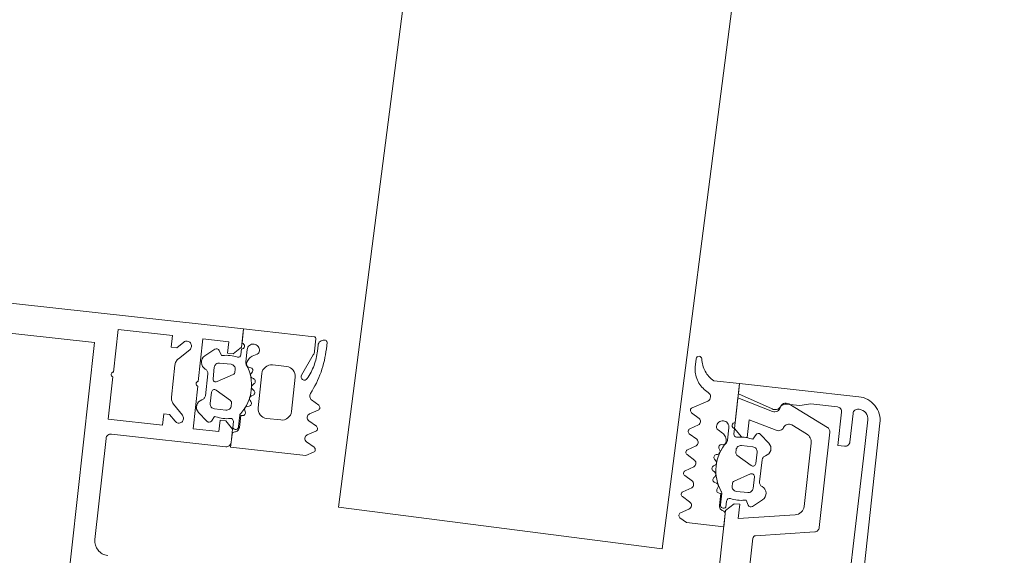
# Model space of a CAD drawing. Header units: millimetres. Extents: x -62314 to 79800, y -34032 to 28340.
# Tile 137 of 256: x 66751 to 66853, y -11644 to -11588. Entities that reach past the tile are written whole.
import ezdxf

# ---------------------------------------------------------------- set-up
doc = ezdxf.new("R2010")
doc.units = ezdxf.units.MM
doc.header["$LTSCALE"] = 508
doc.header["$PDMODE"] = 1
doc.header["$PDSIZE"] = -2
for name, color, linetype, lineweight in [('(__) constructies_materialen-t4 rubber', 7, 'Continuous', 0), ('(__) constructies_materialen-Xh4 alu producten', 140, 'Continuous', 0), ('None', 7, 'Continuous', 0)]:
    doc.layers.add(name, color=color, linetype=linetype, lineweight=lineweight)

# ---------------------------------------------------------------- blocks, each defined once
blk = doc.blocks.new('Group-80-1')
at = {"layer": '(__) constructies_materialen-Xh4 alu producten', "color": 1, "lineweight": 0}
for p, q in [((17.1, 80), (6.5, 80)), ((17.6, 67.5), (17.6, 79.5)), ((20.36, 72.35), (21.42, 73.41)), ((22.13, 73.7), (25.47, 73.7)), ((26.18, 73.41), (27.24, 72.35))]:
    blk.add_line(p, q, dxfattribs=at)
at = {"layer": '(__) constructies_materialen-Xh4 alu producten', "color": 1, "lineweight": 0, "flags": 128}
for points in [[(30, 170.5), (30, 67), (28.1, 67), (27.3, 67.8), (27.3, 68.4), (28.5, 68.4), (28.5, 71.1), (24.05, 71.1)], [(26.9, 82.3), (26.9, 167.7), (-26.9, 167.7), (-26.9, 82.3), (26.9, 82.3)], [(23.56, 80), (19.1, 80), (19.1, 74.3), (20.3, 74.3), (20.3, 73.7), (19.66, 73.05)], [(27.95, 73.05), (27.3, 73.7), (27.3, 74.3), (28.5, 74.3), (28.5, 80), (24.05, 80)], [(23.56, 71.1), (19.1, 71.1), (19.1, 68.4), (20.3, 68.4), (20.3, 67.8), (19.5, 67), (18.1, 67)]]:
    blk.add_lwpolyline(points, dxfattribs=at)
for points in [[(23.56, 80, -0.356394), (23.8, 80.2, -0.356394), (24.05, 80)], [(5, 78.5, -0.198912), (5.44, 79.56, -0.198912), (6.5, 80)], [(17.1, 80, -0.198912), (17.46, 79.85, -0.198912), (17.6, 79.5)], [(20.36, 72.35, -0.414214), (19.66, 72.35, -0.414214), (19.66, 73.05)], [(21.42, 73.41, -0.098491), (21.75, 73.63, -0.098491), (22.13, 73.7)], [(25.47, 73.7, -0.098491), (25.86, 73.63, -0.098491), (26.18, 73.41)], [(27.95, 73.05, -0.414214), (27.95, 72.35, -0.414214), (27.24, 72.35)], [(23.56, 71.1, -0.356394), (23.8, 71.3, -0.356394), (24.05, 71.1)], [(18.1, 67, -0.198912), (17.75, 67.15, -0.198912), (17.6, 67.5)]]:
    blk.add_lwpolyline(points, format="xyb", dxfattribs=at)
blk = doc.blocks.new('Group-81-1')
at = {"layer": '(__) constructies_materialen-Xh4 alu producten', "color": 1, "lineweight": 0}
for p, q in [((-28.7, 2.4), (-28.7, 2.3)), ((-25.2, 2.9), (-28.2, 2.9)), ((28.2, 2.9), (25.2, 2.9)), ((28.7, 2.3), (28.7, 2.4)), ((-27.7, 1.3), (-23.7, 1.3)), ((27.5, 0), (-27.5, 0))]:
    blk.add_line(p, q, dxfattribs=at)
at = {"layer": '(__) constructies_materialen-Xh4 alu producten', "color": 1, "lineweight": 0, "flags": 128}
for points in [[(-30, 2.5), (-30, 15), (-28.93, 15), (-27.74, 11.32)], [(27.74, 11.32), (28.93, 15), (30, 15), (30, 2.5)], [(-28.4, 9.89), (-28.4, 8.5), (-28.7, 7.38), (-28.7, 4.6)], [(28.7, 4.6), (28.7, 7.38), (28.4, 8.5), (28.4, 9.89)], [(-28.2, 4.1), (-24.7, 4.1), (-24.7, 3.4)], [(24.7, 3.4), (24.7, 4.1), (28.2, 4.1)], [(-23.7, 1.3), (-10, 1.4), (10, 1.4), (23.7, 1.3), (27.7, 1.3)]]:
    blk.add_lwpolyline(points, dxfattribs=at)
for points in [[(-27.74, 11.32, -0.171859), (-27.75, 10.86, -0.171859), (-28.05, 10.5)], [(28.05, 10.5, -0.171853), (27.75, 10.86, -0.171853), (27.74, 11.32)], [(-28.4, 9.89, -0.131659), (-28.31, 10.24, -0.131659), (-28.05, 10.5)], [(28.05, 10.5, -0.131621), (28.31, 10.24, -0.131621), (28.4, 9.89)], [(-28.2, 4.1, -0.198914), (-28.56, 4.25, -0.198914), (-28.7, 4.6)], [(28.7, 4.6, -0.198906), (28.56, 4.25, -0.198906), (28.2, 4.1)], [(-24.7, 3.4, -0.198895), (-24.85, 3.05, -0.198895), (-25.2, 2.9)], [(25.2, 2.9, -0.198907), (24.85, 3.05, -0.198907), (24.7, 3.4)], [(-27.5, 0, -0.198912), (-29.27, 0.73, -0.198912), (-30, 2.5)], [(-28.7, 2.4, -0.198908), (-28.56, 2.75, -0.198908), (-28.2, 2.9)], [(-27.7, 1.3, -0.198913), (-28.41, 1.59, -0.198913), (-28.7, 2.3)], [(30, 2.5, -0.198916), (29.27, 0.73, -0.198916), (27.5, 0)], [(28.7, 2.3, -0.198916), (28.41, 1.59, -0.198916), (27.7, 1.3)], [(28.2, 2.9, -0.198901), (28.56, 2.75, -0.198901), (28.7, 2.4)]]:
    blk.add_lwpolyline(points, format="xyb", dxfattribs=at)
blk = doc.blocks.new('Group-82-1')
at = {"layer": '(__) constructies_materialen-Xh4 alu producten', "color": 1, "lineweight": 0}
for p, q in [((-15.49, 5.51), (-14.42, 11.6)), ((-14.12, 11.85), (-5.25, 11.85)), ((-4.75, 11.85), (-0.25, 11.85)), ((0.25, 11.85), (4.75, 11.85)), ((5.25, 11.85), (14.13, 11.85)), ((14.43, 11.6), (15.5, 5.51)), ((-28.44, 9.66), (-26.45, 5.39)), ((26.46, 5.39), (28.45, 9.66)), ((-25.55, 7.48), (-26.31, 9.11)), ((26.32, 9.11), (25.55, 7.48)), ((-18.02, 6.9), (-24.64, 6.9)), ((24.65, 6.9), (18.02, 6.9)), ((-26, 5.1), (-15.99, 5.1)), ((15.99, 5.1), (26, 5.1))]:
    blk.add_line(p, q, dxfattribs=at)
at = {"layer": '(__) constructies_materialen-Xh4 alu producten', "color": 1, "lineweight": 0, "flags": 128}
for points in [[(-25.57, 10.66), (-26.36, 13.6), (-24.5, 13.6), (-24.5, 14.2), (-25.3, 15), (-28.5, 15), (-27.49, 11.26)], [(17.04, 7.73), (16, 13.6), (17.5, 13.6), (17.5, 14.2), (16.7, 15), (-16.7, 15), (-17.5, 14.2), (-17.5, 13.6), (-16, 13.6), (-17.03, 7.73)], [(27.5, 11.26), (28.5, 15), (25.3, 15), (24.5, 14.2), (24.5, 13.6), (26.37, 13.6), (25.58, 10.66)]]:
    blk.add_lwpolyline(points, dxfattribs=at)
for points in [[(-14.12, 11.85, 0.176327), (-14.32, 11.78, 0.176327), (-14.42, 11.6)], [(-4.75, 11.85, 0.350781), (-5, 12.05, 0.350781), (-5.25, 11.85)], [(0.25, 11.85, 0.350781), (0, 12.05, 0.350781), (-0.25, 11.85)], [(5.25, 11.85, 0.350781), (5, 12.05, 0.350781), (4.75, 11.85)], [(14.43, 11.6, 0.176327), (14.32, 11.78, 0.176327), (14.13, 11.85)], [(-27.98, 10.51, 0.236755), (-28.43, 10.2, 0.236755), (-28.44, 9.66)], [(-27.98, 10.51, 0.21383), (-27.57, 10.77, 0.21383), (-27.49, 11.26)], [(-25.96, 9.93, 0.190265), (-25.62, 10.22, 0.190265), (-25.57, 10.66)], [(25.58, 10.66, 0.190265), (25.63, 10.22, 0.190265), (25.96, 9.93)], [(27.5, 11.26, 0.21383), (27.58, 10.77, 0.21383), (27.99, 10.51)], [(28.45, 9.66, 0.236755), (28.43, 10.2, 0.236755), (27.99, 10.51)], [(-25.96, 9.93, 0.212969), (-26.32, 9.6, 0.212969), (-26.31, 9.11)], [(26.32, 9.11, 0.212969), (26.32, 9.6, 0.212969), (25.96, 9.93)], [(-25.55, 7.48, 0.142766), (-25.18, 7.06, 0.142766), (-24.64, 6.9)], [(-18.02, 6.9, 0.176327), (-17.37, 7.14, 0.176327), (-17.03, 7.73)], [(17.04, 7.73, 0.176327), (17.38, 7.14, 0.176327), (18.02, 6.9)], [(24.65, 6.9, 0.142766), (25.18, 7.06, 0.142766), (25.55, 7.48)], [(-26.45, 5.39, 0.142766), (-26.26, 5.18, 0.142766), (-26, 5.1)], [(-15.99, 5.1, 0.176327), (-15.66, 5.22, 0.176327), (-15.49, 5.51)], [(15.5, 5.51, 0.176327), (15.67, 5.22, 0.176327), (15.99, 5.1)], [(26, 5.1, 0.142766), (26.27, 5.18, 0.142766), (26.46, 5.39)]]:
    blk.add_lwpolyline(points, format="xyb", dxfattribs=at)
blk = doc.blocks.new('45 schueco vliesgevel verticaal')
at = {"layer": '(__) constructies_materialen-Xh4 alu producten', "color": 1}
for name in ['Group-80-1', 'Group-81-1', 'Group-82-1']:
    blk.add_blockref(name, (0, 0), dxfattribs=at)
blk = doc.blocks.new('Group-144-1')
at = {"layer": '(__) constructies_materialen-t4 rubber', "color": 2, "lineweight": 0}
for p, q in [((-19.79, 32.07), (-19.79, 31.19)), ((-18.1, 27.83), (-19.63, 26.96)), ((-19.63, 26.44), (-18.78, 25.93)), ((-18.78, 25.25), (-19.63, 24.75)), ((-16.21, 24.68), (-16.7, 24.96)), ((-15.6, 25.3), (-15.6, 24.02)), ((-15, 24.7), (-15, 25.3)), ((-11.29, 24.17), (-12.26, 24.98)), ((-19.63, 24.24), (-18.78, 23.74)), ((-14.1, 23.6), (-12.9, 23.6)), ((-18.78, 23.06), (-19.63, 22.56)), ((-16.29, 22.88), (-16.4, 23.07)), ((-16.18, 23.47), (-16.04, 23.48)), ((-14.6, 22.83), (-14.6, 23.1)), ((-12.4, 23.1), (-12.4, 21.9)), ((-19.63, 22.04), (-18.77, 21.54)), ((-16.58, 21.74), (-16.73, 21.88)), ((-16.61, 22.38), (-16.47, 22.42)), ((-12.85, 21.64), (-14.45, 22.57)), ((-11.8, 20.05), (-11.8, 22.35)), ((-18.78, 20.86), (-19.63, 20.36)), ((-16.76, 21.17), (-16.64, 21.25)), ((-16.57, 20.56), (-16.74, 20.66)), ((-14.45, 19.84), (-12.85, 20.76)), ((-19.63, 19.84), (-18.77, 19.34)), ((-16.59, 19.97), (-16.49, 20.07)), ((-14.6, 19.3), (-14.6, 19.58)), ((-12.4, 20.5), (-12.4, 19.3)), ((-18.77, 18.66), (-19.63, 18.16)), ((-16.24, 19.42), (-16.44, 19.48)), ((-16.12, 18.86), (-16.05, 19)), ((-12.9, 18.8), (-14.1, 18.8)), ((-19.63, 17.64), (-18.82, 17.17)), ((-15.6, 18.45), (-15.6, 17.23)), ((-15, 17.04), (-15, 17.69)), ((-12.26, 17.42), (-11.29, 18.24)), ((-18.81, 16.43), (-19.64, 15.95))]:
    blk.add_line(p, q, dxfattribs=at)
at = {"layer": '(__) constructies_materialen-t4 rubber', "color": 2, "lineweight": 0, "flags": 128}
for points in [[(-19.19, 32.12, 0.393258), (-19.51, 32.37, 0.393258), (-19.79, 32.07)], [(-19.19, 32.12, 0.118471), (-18.7, 30.88, 0.118471), (-17.69, 30)], [(-19.79, 31.19, 0.020615), (-19.78, 31.03, 0.020615), (-19.76, 30.86)], [(-19.76, 30.86, 0.120772), (-19.21, 29.59, 0.120772), (-18.14, 28.72)], [(-18.1, 27.83, 0.279208), (-17.85, 28.28, 0.279208), (-18.14, 28.72)], [(-19.63, 26.96, 0.266662), (-19.78, 26.7, 0.266662), (-19.63, 26.44)], [(-18.78, 25.25, 0.244088), (-18.61, 25.59, 0.244088), (-18.78, 25.93)], [(-15.6, 25.3, 0.414214), (-16.25, 25.95, 0.414214), (-16.9, 25.3)], [(-15, 25.9, 0.414214), (-15.3, 25.6, 0.414214), (-15, 25.3)], [(-19.63, 24.75, 0.265486), (-19.78, 24.5, 0.265486), (-19.63, 24.24)], [(-16.9, 25.3, 0.131666), (-16.85, 25.1, 0.131666), (-16.7, 24.96)], [(-15.71, 23.82, 0.129812), (-15.85, 24.32, 0.129812), (-16.21, 24.68)], [(-15, 24.7, 0.196818), (-14.91, 24.49, 0.196818), (-14.7, 24.4)], [(-12.26, 24.98, 0.22166), (-12.51, 25.05, 0.22166), (-12.71, 24.9)], [(-18.78, 23.06, 0.244643), (-18.61, 23.4, 0.244643), (-18.78, 23.74)], [(-15.69, 23.73, 0.155968), (-16.49, 21.17, 0.155968), (-15.66, 18.63)], [(-16.04, 23.48, 0.193971), (-15.81, 23.59, 0.193971), (-15.71, 23.82)], [(-15.69, 23.73, 0.076678), (-15.63, 23.87, 0.076678), (-15.6, 24.02)], [(-13.13, 24.4, 0.063362), (-13.92, 24.5, 0.063362), (-14.7, 24.4)], [(-14.1, 23.6, 0.198959), (-14.45, 23.46, 0.198959), (-14.6, 23.1)], [(-12.4, 23.1, 0.198958), (-12.55, 23.46, 0.198958), (-12.9, 23.6)], [(-11.49, 22.82, 0.26185), (-11.01, 23.43, 0.26185), (-11.29, 24.17)], [(-16.47, 22.42, 0.226253), (-16.27, 22.61, 0.226253), (-16.29, 22.88)], [(-16.18, 23.47, 0.260887), (-16.4, 23.33, 0.260887), (-16.4, 23.07)], [(-14.6, 22.83, 0.131694), (-14.56, 22.68, 0.131694), (-14.45, 22.57)], [(-11.49, 22.82, 0.148062), (-11.72, 22.63, 0.148062), (-11.8, 22.35)], [(-19.63, 22.56, 0.266523), (-19.78, 22.3, 0.266523), (-19.63, 22.04)], [(-16.61, 22.38, 0.260947), (-16.81, 22.16, 0.260947), (-16.73, 21.88)], [(-16.64, 21.25, 0.226321), (-16.49, 21.48, 0.226321), (-16.58, 21.74)], [(-12.85, 21.64, 0.26797), (-12.55, 21.64, 0.26797), (-12.4, 21.9)], [(-18.78, 20.86, 0.235422), (-18.61, 21.2, 0.235422), (-18.77, 21.54)], [(-16.76, 21.17, 0.260942), (-16.89, 20.91, 0.260942), (-16.74, 20.66)], [(-16.49, 20.07, 0.226265), (-16.42, 20.33, 0.226265), (-16.57, 20.56)], [(-12.4, 20.5, 0.267946), (-12.55, 20.76, 0.267946), (-12.85, 20.76)], [(-19.63, 20.36, 0.266055), (-19.78, 20.1, 0.266055), (-19.63, 19.84)], [(-16.59, 19.97, 0.260964), (-16.65, 19.68, 0.260964), (-16.44, 19.48)], [(-14.45, 19.84, 0.131687), (-14.56, 19.73, 0.131687), (-14.6, 19.58)], [(-11.8, 20.05, 0.148069), (-11.72, 19.78, 0.148069), (-11.49, 19.59)], [(-11.29, 18.24, 0.261819), (-11.01, 18.97, 0.261819), (-11.49, 19.59)], [(-18.77, 18.66, 0.242926), (-18.6, 19, 0.242926), (-18.77, 19.34)], [(-16.05, 19, 0.226266), (-16.05, 19.25, 0.226266), (-16.24, 19.42)], [(-16.12, 18.86, 0.260899), (-16.11, 18.57, 0.260899), (-15.86, 18.42)], [(-15.6, 18.45, 0.078353), (-15.62, 18.54, 0.078353), (-15.66, 18.63)], [(-14.6, 19.3, 0.198871), (-14.45, 18.95, 0.198871), (-14.1, 18.8)], [(-12.9, 18.8, 0.198871), (-12.55, 18.95, 0.198871), (-12.4, 19.3)], [(-19.63, 18.16, 0.266603), (-19.78, 17.9, 0.266603), (-19.63, 17.64)], [(-14.63, 17.99, 0.229025), (-14.89, 17.93, 0.229025), (-15, 17.69)], [(-14.63, 17.99, 0.060463), (-13.88, 17.9, 0.060463), (-13.13, 18)], [(-12.71, 17.5, 0.221724), (-12.51, 17.36, 0.221724), (-12.26, 17.42)], [(-18.81, 16.43, 0.278767), (-18.59, 16.8, 0.278767), (-18.82, 17.17)], [(-15.7, 17.15, 0.182712), (-15.58, 16.82, 0.182712), (-15.26, 16.65)], [(-15.6, 17.23, 0.327116), (-15.37, 16.92, 0.327116), (-15, 17.04)], [(-15, 16.36, 0.182652), (-15.08, 16.56, 0.182652), (-15.26, 16.65)], [(-19.64, 15.95, 0.268734), (-19.79, 15.69, 0.268734), (-19.64, 15.43)]]:
    blk.add_lwpolyline(points, format="xyb", dxfattribs=at)
for points in [[(-15, 25.9), (-15, 30), (-17.69, 30)], [(-12.71, 24.9), (-13, 24.4), (-13.13, 24.4)], [(-15.7, 17.15), (-15.7, 18.42), (-15.86, 18.42)], [(-13.13, 18), (-13, 18), (-12.71, 17.5)], [(-19.64, 15.43), (-18.9, 15), (-15, 15), (-15, 16.36)]]:
    blk.add_lwpolyline(points, dxfattribs=at)
blk = doc.blocks.new('Group-145-1')
at = {"layer": 'None', "color": 7, "linetype": 'Continuous', "lineweight": 0, "transparency": 33554687}
blk.add_point((0, 0), dxfattribs=at)
at = {"layer": '(__) constructies_materialen-t4 rubber', "color": 7}
blk.add_blockref('Group-144-1', (0, 0), dxfattribs=at)
blk = doc.blocks.new('Group-146-1')
at = {"layer": '(__) constructies_materialen-t4 rubber', "color": 2, "lineweight": 0}
for p, q in [((-67, 30), (-59.6, 30)), ((-67, 28.5), (-67, 30)), ((-59.4, 29.8), (-59.4, 28.5)), ((-59.1, 28.55), (-59.1, 29.16)), ((-58.5, 29.76), (-58.4, 29.76)), ((-58.2, 29.56), (-58.2, 28.89)), ((-67, 27.29), (-67, 27.9)), ((-66.4, 27.9), (-66.4, 26.61)), ((-59.49, 28.1), (-60.47, 25.89)), ((-70.72, 26.76), (-69.74, 27.58)), ((-65.79, 27.27), (-65.3, 27.55)), ((-69.6, 25.7), (-69.6, 24.5)), ((-67.9, 26.2), (-69.1, 26.2)), ((-67.4, 25.42), (-67.4, 25.7)), ((-65.82, 26.07), (-65.97, 26.07)), ((-65.71, 25.47), (-65.6, 25.66)), ((-62.1, 26.6), (-63.6, 26.6)), ((-70.2, 22.65), (-70.2, 24.95)), ((-69.15, 24.24), (-67.55, 25.16)), ((-65.4, 24.97), (-65.53, 25.01)), ((-64.6, 25.6), (-64.6, 22)), ((-61.1, 22), (-61.1, 25.6)), ((-65.42, 24.33), (-65.28, 24.47)), ((-65.25, 23.76), (-65.37, 23.84)), ((-69.6, 23.1), (-69.6, 21.9)), ((-67.55, 22.43), (-69.15, 23.36)), ((-65.41, 22.56), (-65.51, 22.67)), ((-65.43, 23.15), (-65.26, 23.25)), ((-59.15, 23.42), (-58.35, 22.96)), ((-67.4, 21.9), (-67.4, 22.17)), ((-65.88, 21.45), (-65.95, 21.59)), ((-65.76, 22.02), (-65.56, 22.07)), ((-58.35, 22.44), (-59.2, 21.95)), ((-69.74, 20.02), (-70.72, 20.83)), ((-69.1, 21.4), (-67.9, 21.4)), ((-66.4, 21.04), (-66.4, 19.83)), ((-63.6, 21), (-62.1, 21)), ((-59.2, 21.24), (-58.35, 20.75)), ((-67, 19.64), (-67, 20.29)), ((-58.35, 20.24), (-59.2, 19.75)), ((-59.2, 19.04), (-58.35, 18.55))]:
    blk.add_line(p, q, dxfattribs=at)
at = {"layer": '(__) constructies_materialen-t4 rubber', "color": 2, "lineweight": 0, "flags": 128}
for points in [[(-59.6, 30, -0.198885), (-59.46, 29.94, -0.198885), (-59.4, 29.8)], [(-58.2, 28.89, -0.058228), (-58.49, 26.42, -0.058228), (-59.34, 24.09)], [(-59.1, 29.16, -0.198963), (-58.93, 29.58, -0.198963), (-58.5, 29.76)], [(-58.4, 29.76, -0.19905), (-58.26, 29.7, -0.19905), (-58.2, 29.56)], [(-67, 28.5, -0.414214), (-66.7, 28.2, -0.414214), (-67, 27.9)], [(-66.4, 27.9, -0.414214), (-65.75, 28.55, -0.414214), (-65.1, 27.9)], [(-65.1, 27.9, -0.131666), (-65.15, 27.7, -0.131666), (-65.3, 27.55)], [(-59.1, 28.55, -0.06132), (-59.29, 27.02, -0.06132), (-59.84, 25.58)], [(-59.4, 28.5, -0.052384), (-59.42, 28.3, -0.052384), (-59.49, 28.1)], [(-70.51, 25.41, -0.26185), (-70.99, 26.03, -0.26185), (-70.72, 26.76)], [(-69.74, 27.58, -0.22166), (-69.5, 27.64, -0.22166), (-69.29, 27.5)], [(-68.87, 27, -0.063362), (-68.09, 27.1, -0.063362), (-67.3, 27)], [(-67, 27.29, -0.196818), (-67.09, 27.08, -0.196818), (-67.3, 27)], [(-66.29, 26.42, -0.129812), (-66.15, 26.91, -0.129812), (-65.79, 27.27)], [(-69.6, 25.7, -0.198958), (-69.46, 26.05, -0.198958), (-69.1, 26.2)], [(-67.9, 26.2, -0.198959), (-67.55, 26.05, -0.198959), (-67.4, 25.7)], [(-66.31, 26.33, -0.076678), (-66.38, 26.46, -0.076678), (-66.4, 26.61)], [(-66.31, 26.33, -0.155968), (-65.51, 23.77, -0.155968), (-66.34, 21.22)], [(-65.97, 26.07, -0.193971), (-66.2, 26.18, -0.193971), (-66.29, 26.42)], [(-65.82, 26.07, -0.260887), (-65.6, 25.92, -0.260887), (-65.6, 25.66)], [(-64.6, 25.6, -0.198912), (-64.31, 26.3, -0.198912), (-63.6, 26.6)], [(-62.1, 26.6, -0.198912), (-61.39, 26.3, -0.198912), (-61.1, 25.6)], [(-59.84, 25.58, -0.403832), (-60.31, 25.43, -0.403832), (-60.47, 25.89)], [(-70.51, 25.41, -0.148062), (-70.29, 25.22, -0.148062), (-70.2, 24.95)], [(-67.4, 25.42, -0.131694), (-67.44, 25.27, -0.131694), (-67.55, 25.16)], [(-65.53, 25.01, -0.226253), (-65.73, 25.2, -0.226253), (-65.71, 25.47)], [(-65.4, 24.97, -0.260947), (-65.2, 24.75, -0.260947), (-65.28, 24.47)], [(-69.15, 24.24, -0.26797), (-69.45, 24.24, -0.26797), (-69.6, 24.5)], [(-65.37, 23.84, -0.226321), (-65.51, 24.07, -0.226321), (-65.42, 24.33)], [(-65.25, 23.76, -0.260942), (-65.11, 23.5, -0.260942), (-65.26, 23.25)], [(-59.15, 23.42, -0.187268), (-59.37, 23.72, -0.187268), (-59.34, 24.09)], [(-70.2, 22.65, -0.148069), (-70.29, 22.37, -0.148069), (-70.51, 22.18)], [(-69.6, 23.1, -0.267946), (-69.45, 23.36, -0.267946), (-69.15, 23.36)], [(-65.51, 22.67, -0.226265), (-65.59, 22.93, -0.226265), (-65.43, 23.15)], [(-58.35, 22.96, -0.267966), (-58.2, 22.7, -0.267966), (-58.35, 22.44)], [(-70.72, 20.83, -0.261819), (-70.99, 21.57, -0.261819), (-70.51, 22.18)], [(-69.1, 21.4, -0.198871), (-69.46, 21.54, -0.198871), (-69.6, 21.9)], [(-67.4, 21.9, -0.198871), (-67.55, 21.54, -0.198871), (-67.9, 21.4)], [(-67.55, 22.43, -0.131687), (-67.44, 22.32, -0.131687), (-67.4, 22.17)], [(-65.95, 21.59, -0.226266), (-65.96, 21.85, -0.226266), (-65.76, 22.02)], [(-65.41, 22.56, -0.260964), (-65.35, 22.27, -0.260964), (-65.56, 22.07)], [(-63.6, 21, -0.198912), (-64.31, 21.29, -0.198912), (-64.6, 22)], [(-61.1, 22, -0.198912), (-61.39, 21.29, -0.198912), (-62.1, 21)], [(-59.2, 21.24, -0.267956), (-59.4, 21.6, -0.267956), (-59.2, 21.95)], [(-67.37, 20.58, -0.060463), (-68.12, 20.5, -0.060463), (-68.87, 20.6)], [(-67.37, 20.58, -0.229025), (-67.11, 20.52, -0.229025), (-67, 20.29)], [(-66.4, 21.04, -0.078353), (-66.39, 21.14, -0.078353), (-66.34, 21.22)], [(-65.88, 21.45, -0.260899), (-65.89, 21.16, -0.260899), (-66.15, 21.02)], [(-58.35, 20.75, -0.267966), (-58.2, 20.5, -0.267966), (-58.35, 20.24)], [(-69.29, 20.1, -0.221724), (-69.5, 19.95, -0.221724), (-69.74, 20.02)], [(-66.4, 19.83, -0.327116), (-66.63, 19.51, -0.327116), (-67, 19.64)], [(-66.3, 19.74, -0.182712), (-66.43, 19.41, -0.182712), (-66.74, 19.25)], [(-59.2, 19.04, -0.267925), (-59.4, 19.39, -0.267925), (-59.2, 19.75)], [(-67, 18.95, -0.182652), (-66.93, 19.15, -0.182652), (-66.74, 19.25)], [(-58.35, 18.55, -0.267966), (-58.2, 18.29, -0.267966), (-58.35, 18.03)]]:
    blk.add_lwpolyline(points, format="xyb", dxfattribs=at)
for points in [[(-69.29, 27.5), (-69, 27), (-68.87, 27)], [(-68.87, 20.6), (-69, 20.6), (-69.29, 20.1)], [(-66.3, 19.74), (-66.3, 21.02), (-66.15, 21.02)], [(-58.35, 18.03), (-59.1, 17.6), (-67, 17.6), (-67, 18.95)]]:
    blk.add_lwpolyline(points, dxfattribs=at)
blk = doc.blocks.new('Group-147-1')
at = {"layer": '(__) constructies_materialen-t4 rubber', "color": 7}
blk.add_blockref('Group-146-1', (0, 0), dxfattribs=at)
at = {"layer": 'None', "color": 17, "transparency": 33554687}
blk.add_blockref('Group-145-1', (0, 0), dxfattribs=at)
at = {"layer": 'None', "color": 7, "transparency": 33554687, "rotation": 90}
blk.add_blockref('45 schueco vliesgevel verticaal', (0, 0), dxfattribs=at)
blk = doc.blocks.new('Symbol-7')
at = {"layer": 'None', "color": 17, "transparency": 33554687}
blk.add_blockref('Group-147-1', (0, 0), dxfattribs=at)
blk = doc.blocks.new('bu-b-10')
at = {"layer": 'None', "color": 17, "lineweight": 0, "transparency": 33554687, "flags": 128}
blk.add_lwpolyline([(9917.39, 424.12), (9921.92, 390.42), (8673.36, 222.7), (8668.83, 256.4)], close=True, dxfattribs=at)
at = {"layer": 'None', "color": 17, "transparency": 33554687, "rotation": 278.7200000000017}
blk.add_blockref('Symbol-7', (8664.7, 199.99), dxfattribs=at)
blk = doc.blocks.new('blok B 01 (2D)')
at = {"layer": 'None', "color": 17, "transparency": 33554687, "rotation": 90}
blk.add_blockref('bu-b-10', (68046.99, 8444.05), dxfattribs=at)

msp = doc.modelspace()

# ---------------------------------------------------------------- block references
at = {"layer": 'None', "color": 17, "transparency": 33554687, "rotation": 344.9999999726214}
msp.add_blockref('blok B 01 (2D)', (-3125.94, -10622.93), dxfattribs=at)

doc.saveas('drawing.dxf')
